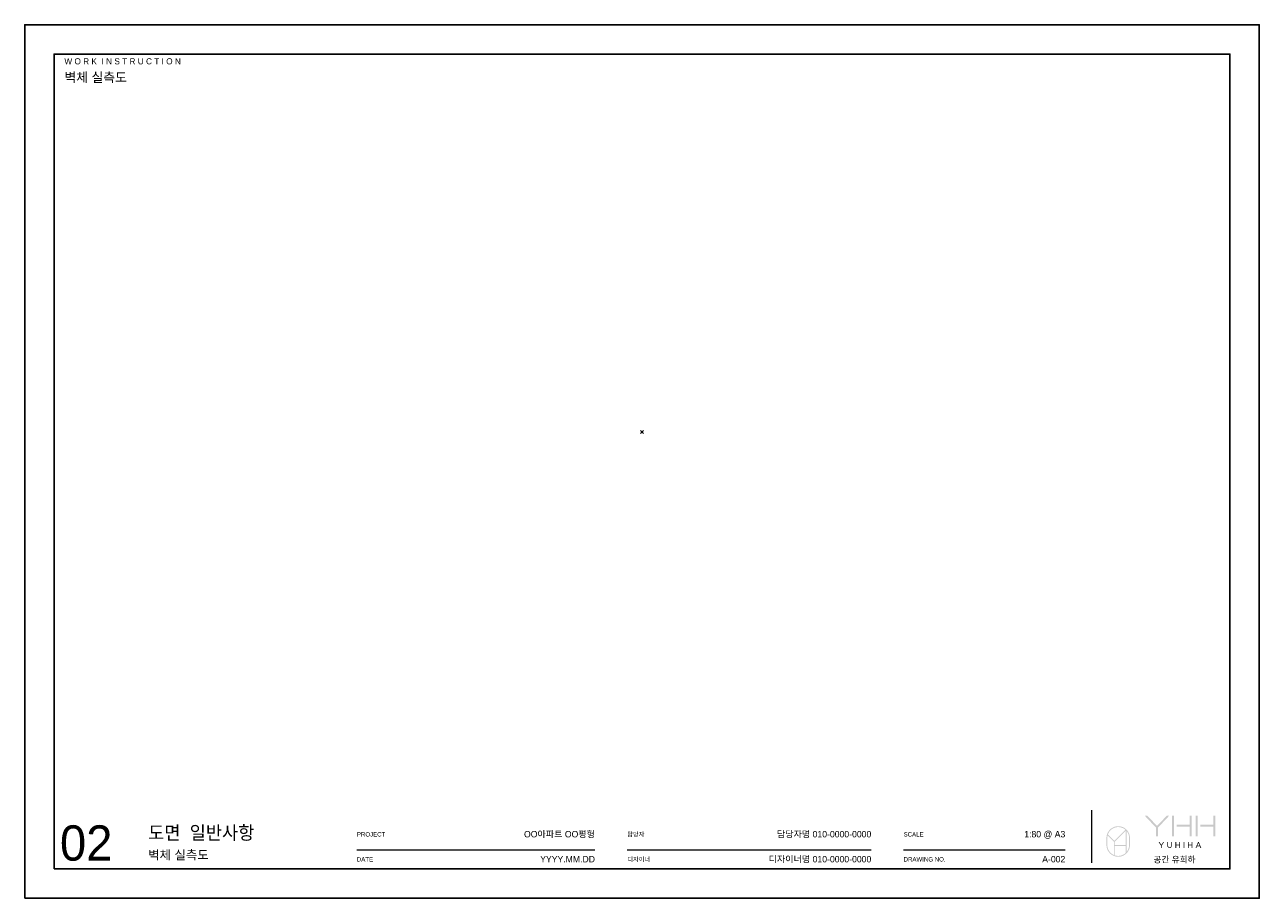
# Model space of a CAD drawing. Header units: millimetres. Extents: x 488786 to 747986, y 25193 to 95000.
# Tile 3 of 127: x 526386 to 559986, y 25193 to 48953. Entities that reach past the tile are written whole.
import ezdxf
from ezdxf.enums import TextEntityAlignment as Align

# ---------------------------------------------------------------- set-up
doc = ezdxf.new("R2010")
doc.units = ezdxf.units.MM
doc.layers.get('Defpoints').update_dxf_attribs({"color": 142})
doc.layers.add('12. TXT1', color=132, linetype='Continuous')
doc.layers.add('20. FOR', color=7, linetype='Continuous')
doc.styles.add('YUHIHA_TEXT', font='Pretendard-Regular.ttf')
doc.styles.add('YUHIHA_TEXT_BOLD', font='txt')

# ---------------------------------------------------------------- blocks, each defined once
blk = doc.blocks.new('YUHIHA_Sheet_Logo_Symbol')
h = blk.add_hatch(color=7)
h.paths.add_polyline_path([(7.7, 4), (7.69, 3.89), (7.69, 3.78), (7.68, 3.67), (7.67, 3.56), (7.65, 3.45), (7.64, 3.34), (7.62, 3.23), (7.59, 3.13), (7.56, 3.02), (7.53, 2.92), (7.5, 2.82), (7.47, 2.72), (7.43, 2.62), (7.39, 2.52), (7.34, 2.42), (7.29, 2.33), (7.25, 2.23), (7.19, 2.14), (7.14, 2.05), (7.08, 1.96), (7.02, 1.88), (6.96, 1.79), (6.9, 1.71), (6.83, 1.63), (6.83, 8.76), (6.9, 8.68), (6.96, 8.59), (7.02, 8.51), (7.08, 8.42), (7.14, 8.33), (7.19, 8.24), (7.25, 8.15), (7.29, 8.06), (7.34, 7.96), (7.39, 7.87), (7.43, 7.77), (7.47, 7.67), (7.5, 7.57), (7.53, 7.47), (7.56, 7.36), (7.59, 7.26), (7.62, 7.15), (7.64, 7.05), (7.65, 6.94), (7.67, 6.83), (7.68, 6.72), (7.69, 6.61), (7.69, 6.5), (7.7, 6.39), (7.7, 4)], flags=0)
h.paths.add_polyline_path([(2.82, 0.5), (2.82, 3.66), (6.53, 3.66), (6.53, 1.31), (6.44, 1.23), (6.36, 1.16), (6.27, 1.08), (6.18, 1.02), (6.08, 0.95), (5.99, 0.89), (5.89, 0.83), (5.79, 0.77), (5.69, 0.72), (5.59, 0.67), (5.49, 0.62), (5.38, 0.57), (5.27, 0.53), (5.16, 0.49), (5.05, 0.46), (4.94, 0.43), (4.83, 0.4), (4.71, 0.37), (4.6, 0.35), (4.48, 0.34), (4.36, 0.32), (4.24, 0.31), (4.12, 0.31), (4, 0.3), (3.95, 0.3), (3.9, 0.31), (3.85, 0.31), (3.8, 0.31), (3.74, 0.31), (3.69, 0.32), (3.64, 0.32), (3.59, 0.33), (3.54, 0.33), (3.49, 0.34), (3.45, 0.35), (3.4, 0.35), (3.35, 0.36), (3.3, 0.37), (3.25, 0.38), (3.2, 0.39), (3.15, 0.4), (3.11, 0.41), (3.06, 0.43), (3.01, 0.44), (2.96, 0.45), (2.92, 0.47), (2.87, 0.48), (2.82, 0.5)], flags=0)
h.paths.add_polyline_path([(0.3, 4), (0.3, 6.39), (0.3, 6.42), (0.3, 6.46), (0.31, 6.5), (0.31, 6.53), (0.31, 6.57), (0.31, 6.61), (0.31, 6.64), (0.32, 6.68), (0.32, 6.72), (0.32, 6.75), (0.33, 6.79), (0.33, 6.83), (0.34, 6.86), (0.34, 6.9), (0.35, 6.93), (0.35, 6.97), (0.36, 7.01), (0.36, 7.04), (0.37, 7.08), (0.38, 7.11), (0.38, 7.15), (0.39, 7.18), (0.4, 7.22), (0.41, 7.25), (2.52, 5.14), (2.52, 0.61), (2.36, 0.69), (2.2, 0.77), (2.05, 0.86), (1.9, 0.96), (1.76, 1.06), (1.62, 1.17), (1.49, 1.29), (1.37, 1.41), (1.25, 1.54), (1.13, 1.67), (1.02, 1.81), (0.92, 1.96), (0.83, 2.1), (0.74, 2.26), (0.66, 2.42), (0.59, 2.58), (0.52, 2.74), (0.47, 2.91), (0.42, 3.09), (0.38, 3.26), (0.35, 3.44), (0.32, 3.63), (0.31, 3.81), (0.3, 4)], flags=0)
h.paths.add_polyline_path([(4, 10.08), (4.12, 10.08), (4.23, 10.07), (4.34, 10.07), (4.46, 10.05), (4.57, 10.04), (4.68, 10.02), (4.79, 10), (4.9, 9.97), (5, 9.94), (5.11, 9.91), (5.21, 9.88), (5.32, 9.84), (5.42, 9.8), (5.52, 9.75), (5.62, 9.71), (5.71, 9.66), (5.81, 9.61), (5.9, 9.55), (5.99, 9.5), (6.08, 9.44), (6.17, 9.37), (6.26, 9.31), (6.34, 9.24), (6.42, 9.17), (2.67, 5.42), (0.51, 7.59), (0.57, 7.76), (0.65, 7.94), (0.73, 8.11), (0.83, 8.27), (0.93, 8.43), (1.03, 8.59), (1.15, 8.74), (1.27, 8.88), (1.4, 9.01), (1.54, 9.14), (1.68, 9.26), (1.83, 9.38), (1.99, 9.48), (2.15, 9.58), (2.31, 9.67), (2.49, 9.76), (2.66, 9.83), (2.84, 9.89), (3.03, 9.95), (3.21, 10), (3.41, 10.03), (3.6, 10.06), (3.8, 10.08), (4, 10.08)], flags=0)
h.paths.add_polyline_path([(6.59, 9.02), (6.53, 9.08), (6.53, 9.07), (6.54, 9.07), (6.54, 9.07), (6.54, 9.07), (6.54, 9.06), (6.55, 9.06), (6.55, 9.06), (6.55, 9.06), (6.55, 9.05), (6.56, 9.05), (6.56, 9.05), (6.56, 9.05), (6.56, 9.04), (6.57, 9.04), (6.57, 9.04), (6.57, 9.04), (6.57, 9.04), (6.58, 9.03), (6.58, 9.03), (6.58, 9.03), (6.58, 9.03), (6.58, 9.02), (6.59, 9.02), (6.59, 9.02), (6.59, 9.02)], flags=0)
h.paths.add_polyline_path([(2.82, 5.14), (6.53, 8.84), (6.53, 3.97), (2.82, 3.97), (2.82, 5.14)], flags=0)
h.paths.add_polyline_path([(4, 10.39), (3.73, 10.38), (3.46, 10.35), (3.19, 10.3), (2.94, 10.24), (2.69, 10.16), (2.44, 10.07), (2.21, 9.96), (1.98, 9.84), (1.76, 9.7), (1.56, 9.55), (1.36, 9.39), (1.17, 9.21), (1, 9.03), (0.83, 8.83), (0.68, 8.62), (0.55, 8.4), (0.42, 8.18), (0.31, 7.94), (0.22, 7.7), (0.14, 7.45), (0.08, 7.19), (0.04, 6.93), (0.01, 6.66), (0, 6.39), (0, 4), (0.01, 3.73), (0.04, 3.46), (0.08, 3.2), (0.14, 2.94), (0.22, 2.69), (0.31, 2.44), (0.42, 2.21), (0.55, 1.98), (0.68, 1.77), (0.83, 1.56), (1, 1.36), (1.17, 1.17), (1.36, 1), (1.56, 0.83), (1.76, 0.68), (1.98, 0.55), (2.21, 0.42), (2.44, 0.31), (2.69, 0.22), (2.94, 0.14), (3.19, 0.08), (3.46, 0.04), (3.73, 0.01), (4, 0), (4.27, 0.01), (4.54, 0.04), (4.8, 0.08), (5.06, 0.14), (5.31, 0.22), (5.56, 0.31), (5.79, 0.42), (6.02, 0.55), (6.23, 0.68), (6.44, 0.83), (6.64, 1), (6.83, 1.17), (7, 1.36), (7.17, 1.56), (7.32, 1.77), (7.45, 1.98), (7.58, 2.21), (7.69, 2.44), (7.78, 2.69), (7.86, 2.94), (7.92, 3.2), (7.96, 3.46), (7.99, 3.73), (8, 4), (8, 6.39), (7.99, 6.66), (7.96, 6.93), (7.92, 7.19), (7.86, 7.45), (7.78, 7.7), (7.69, 7.94), (7.58, 8.18), (7.45, 8.4), (7.32, 8.62), (7.17, 8.83), (7, 9.03), (6.83, 9.21), (6.64, 9.39), (6.44, 9.55), (6.23, 9.7), (6.02, 9.84), (5.79, 9.96), (5.56, 10.07), (5.31, 10.16), (5.06, 10.24), (4.8, 10.3), (4.54, 10.35), (4.27, 10.38), (4, 10.39)], flags=0)
blk = doc.blocks.new('YUHIHA_Sheet_Logo_Wordmark')
for points in [[(3.86, 3.98), (3.86, 6.89), (0, 10.99), (0.89, 10.99), (4.21, 7.47), (7.55, 10.99), (8.38, 10.99), (4.52, 6.89), (4.52, 3.98), (3.86, 3.98)], [(5.78, 0.79), (5.78, 0.02), (5.55, 0.02), (5.55, 0.79), (4.76, 1.99), (5.04, 1.99), (5.66, 1.04), (6.29, 1.99), (6.57, 1.99), (5.78, 0.79)], [(9.14, 0.39), (9.13, 0.38), (9.12, 0.37), (9.11, 0.35), (9.1, 0.34), (9.09, 0.32), (9.08, 0.31), (9.07, 0.3), (9.06, 0.28), (9.05, 0.27), (9.03, 0.26), (9.02, 0.24), (9.01, 0.23), (9, 0.22), (8.99, 0.21), (8.97, 0.2), (8.96, 0.19), (8.95, 0.18), (8.94, 0.16), (8.92, 0.15), (8.91, 0.14), (8.89, 0.13), (8.88, 0.13), (8.87, 0.12), (8.85, 0.11), (8.84, 0.1), (8.82, 0.09), (8.81, 0.08), (8.79, 0.07), (8.78, 0.07), (8.76, 0.06), (8.74, 0.05), (8.73, 0.05), (8.71, 0.04), (8.7, 0.04), (8.68, 0.03), (8.67, 0.03), (8.65, 0.02), (8.64, 0.02), (8.62, 0.02), (8.61, 0.01), (8.59, 0.01), (8.57, 0.01), (8.56, 0), (8.54, 0), (8.53, 0), (8.51, 0), (8.49, 0), (8.48, 0), (8.46, 0), (8.44, 0), (8.42, 0), (8.41, 0), (8.39, 0), (8.37, 0.01), (8.36, 0.01), (8.34, 0.01), (8.32, 0.01), (8.31, 0.02), (8.29, 0.02), (8.27, 0.03), (8.26, 0.03), (8.24, 0.04), (8.22, 0.04), (8.21, 0.05), (8.19, 0.05), (8.18, 0.06), (8.16, 0.07), (8.15, 0.07), (8.13, 0.08), (8.12, 0.09), (8.1, 0.1), (8.09, 0.11), (8.07, 0.11), (8.06, 0.12), (8.05, 0.13), (8.03, 0.14), (8.02, 0.15), (8, 0.16), (7.99, 0.17), (7.98, 0.18), (7.97, 0.2), (7.95, 0.21), (7.94, 0.22), (7.93, 0.23), (7.92, 0.24), (7.91, 0.25), (7.9, 0.27), (7.89, 0.28), (7.88, 0.29), (7.87, 0.31), (7.86, 0.32), (7.85, 0.33), (7.84, 0.35), (7.83, 0.36), (7.82, 0.38), (7.81, 0.39), (7.8, 0.41), (7.79, 0.42), (7.79, 0.44), (7.78, 0.45), (7.77, 0.47), (7.77, 0.48), (7.76, 0.5), (7.75, 0.52), (7.75, 0.53), (7.74, 0.55), (7.74, 0.57), (7.73, 0.58), (7.73, 0.6), (7.73, 0.62), (7.72, 0.63), (7.72, 0.65), (7.72, 0.67), (7.72, 0.69), (7.71, 0.7), (7.71, 0.72), (7.71, 0.74), (7.71, 0.76), (7.71, 0.77), (7.71, 0.79), (7.71, 1.99), (7.95, 1.99), (7.95, 0.79), (7.95, 0.78), (7.95, 0.77), (7.95, 0.76), (7.95, 0.74), (7.95, 0.73), (7.95, 0.72), (7.96, 0.7), (7.96, 0.69), (7.96, 0.68), (7.96, 0.67), (7.96, 0.66), (7.97, 0.64), (7.97, 0.63), (7.97, 0.62), (7.98, 0.61), (7.98, 0.6), (7.98, 0.59), (7.99, 0.57), (7.99, 0.56), (8, 0.55), (8, 0.54), (8.01, 0.53), (8.01, 0.52), (8.02, 0.51), (8.02, 0.5), (8.03, 0.49), (8.04, 0.48), (8.04, 0.47), (8.05, 0.46), (8.06, 0.45), (8.06, 0.44), (8.07, 0.43), (8.08, 0.42), (8.09, 0.41), (8.09, 0.41), (8.1, 0.4), (8.11, 0.39), (8.12, 0.38), (8.13, 0.37), (8.13, 0.37), (8.14, 0.36), (8.15, 0.35), (8.16, 0.35), (8.17, 0.34), (8.18, 0.33), (8.19, 0.33), (8.2, 0.32), (8.21, 0.31), (8.22, 0.31), (8.23, 0.3), (8.24, 0.3), (8.25, 0.29), (8.26, 0.29), (8.27, 0.28), (8.28, 0.28), (8.29, 0.27), (8.3, 0.27), (8.31, 0.27), (8.32, 0.26), (8.34, 0.26), (8.35, 0.26), (8.36, 0.26), (8.37, 0.25), (8.38, 0.25), (8.39, 0.25), (8.4, 0.25), (8.42, 0.25), (8.43, 0.25), (8.44, 0.24), (8.45, 0.24), (8.46, 0.24), (8.48, 0.24), (8.49, 0.24), (8.5, 0.24), (8.51, 0.24), (8.52, 0.25), (8.53, 0.25), (8.54, 0.25), (8.56, 0.25), (8.57, 0.25), (8.58, 0.25), (8.59, 0.26), (8.6, 0.26), (8.61, 0.26), (8.62, 0.26), (8.63, 0.27), (8.64, 0.27), (8.65, 0.28), (8.66, 0.28), (8.67, 0.28), (8.69, 0.29), (8.7, 0.29), (8.71, 0.3), (8.72, 0.3), (8.73, 0.31), (8.74, 0.31), (8.75, 0.32), (8.76, 0.33), (8.77, 0.33), (8.78, 0.34), (8.79, 0.35), (8.79, 0.35), (8.8, 0.36), (8.81, 0.37), (8.82, 0.38), (8.83, 0.38), (8.84, 0.39), (8.85, 0.4), (8.85, 0.41), (8.86, 0.42), (8.87, 0.43), (8.88, 0.43), (8.88, 0.44), (8.89, 0.45), (8.9, 0.46), (8.91, 0.47), (8.91, 0.48), (8.92, 0.49), (8.93, 0.5), (8.93, 0.51), (8.94, 0.52), (8.94, 0.53), (8.95, 0.54), (8.95, 0.56), (8.96, 0.57), (8.96, 0.58), (8.97, 0.59), (8.97, 0.6), (8.98, 0.61), (8.98, 0.62), (8.98, 0.63), (8.99, 0.65), (8.99, 0.66), (8.99, 0.67), (8.99, 0.68), (9, 0.69), (9, 0.71), (9, 0.72), (9, 0.73), (9, 0.74), (9, 0.76), (9, 0.77), (9, 0.78), (9, 0.79), (9, 1.99), (9.24, 1.99), (9.24, 0.79), (9.24, 0.77), (9.24, 0.76), (9.24, 0.74), (9.24, 0.72), (9.24, 0.7), (9.24, 0.69), (9.24, 0.67), (9.23, 0.65), (9.23, 0.63), (9.23, 0.62), (9.22, 0.6), (9.22, 0.58), (9.21, 0.57), (9.21, 0.55), (9.2, 0.54), (9.2, 0.52), (9.19, 0.5), (9.18, 0.49), (9.18, 0.47), (9.17, 0.46), (9.16, 0.44), (9.15, 0.43), (9.15, 0.41), (9.14, 0.39)], [(12, 0.02), (11.76, 0.02), (11.76, 0.91), (10.72, 0.91), (10.72, 0.02), (10.48, 0.02), (10.48, 1.99), (10.72, 1.99), (10.72, 1.15), (11.76, 1.15), (11.76, 1.99), (12, 1.99), (12, 0.02)], [(13.25, 1.99), (13.48, 1.99), (13.48, 0.02), (13.25, 0.02), (13.25, 1.99)], [(16.25, 0.02), (16.01, 0.02), (16.01, 0.91), (14.97, 0.91), (14.97, 0.02), (14.73, 0.02), (14.73, 1.99), (14.97, 1.99), (14.97, 1.15), (16.01, 1.15), (16.01, 1.99), (16.25, 1.99), (16.25, 0.02)]]:
    blk.add_hatch(color=7).paths.add_polyline_path(points, flags=0)
h = blk.add_hatch(color=7)
h.paths.add_polyline_path([(15.29, 3.91), (15.29, 7.25), (10.89, 7.25), (10.89, 7.86), (15.29, 7.86), (15.29, 10.99), (15.95, 10.99), (15.95, 3.91), (15.29, 3.91)], flags=0)
h.paths.add_polyline_path([(9.31, 10.99), (9.97, 10.99), (9.97, 3.91), (9.31, 3.91), (9.31, 10.99)], flags=0)
h = blk.add_hatch(color=7)
h.paths.add_polyline_path([(23.33, 3.91), (23.33, 7.25), (18.94, 7.25), (18.94, 7.86), (23.33, 7.86), (23.33, 10.99), (24, 10.99), (24, 3.91), (23.33, 3.91)], flags=0)
h.paths.add_polyline_path([(17.36, 10.99), (18.02, 10.99), (18.02, 3.91), (17.36, 3.91), (17.36, 10.99)], flags=0)
h = blk.add_hatch(color=7)
h.paths.add_polyline_path([(18.65, 0.81), (18.29, 1.7), (17.92, 0.81), (18.65, 0.81)], flags=0)
h.paths.add_polyline_path([(19.24, 0.02), (18.98, 0.02), (18.75, 0.57), (17.82, 0.57), (17.59, 0.02), (17.34, 0.02), (18.16, 1.99), (18.42, 1.99), (19.24, 0.02)], flags=0)
blk = doc.blocks.new('YUHIHA_Sheet_A3')
at = {"color": 8, "lineweight": 9}
for p, q in [((363, 12), (363, 30)), ((205, 16.5), (288, 16.5))]:
    blk.add_line(p, q, dxfattribs=at)
at = {"color": 8}
blk.add_lwpolyline([(0, 0), (420, 0), (420, 297), (0, 297)], close=True, dxfattribs=at)
at = {"layer": 'Defpoints'}
for p, q in [((209.5, 158), (210.5, 159)), ((209.5, 159), (210.5, 158))]:
    blk.add_line(p, q, dxfattribs=at)
at = {"layer": 'Defpoints', "color": 7}
blk.add_lwpolyline([(10, 10), (410, 10), (410, 287), (10, 287)], close=True, dxfattribs=at)
for name, p in [('YUHIHA_Sheet_Logo_Wordmark', (381, 17.12)), ('YUHIHA_Sheet_Logo_Symbol', (368, 14.12))]:
    blk.add_blockref(name, p)
at = {"layer": '12. TXT1', "style": 'YUHIHA_TEXT'}
for s, height, p in [('담당자', 1.5, (205, 21)), ('디자이너', 1.5, (205, 12.5)), ('공간 유희하', 2.1, (384, 12.12))]:
    blk.add_text(s, height=height, dxfattribs=at).set_placement(p)
at = {"layer": '12. TXT1', "style": 'YUHIHA_TEXT', "flags": 1}
blk.add_attdef('DRAWING_LABEL', text='', height=2.3, dxfattribs=at).set_placement((288, 25.7), align=Align.RIGHT)
at = {"layer": '12. TXT1', "style": 'YUHIHA_TEXT'}
for tag, p, height in [('SHEET', (12, 12.8), 12), ('DRAWING', (42, 13.2), 3.1)]:
    blk.add_attdef(tag, p, '', height=height, dxfattribs=at)
blk.add_attdef('DRAWING_NO', text='', height=2.2, dxfattribs=at).set_placement((354, 12.2), align=Align.RIGHT)
blk = doc.blocks.new('YUHIHA_Sheet_ProjectInfo')
at = {"color": 8, "lineweight": 9}
for p, q in [((113, 16.5), (194, 16.5)), ((299, 16.5), (354, 16.5))]:
    blk.add_line(p, q, dxfattribs=at)
at = {"layer": '12. TXT1', "style": 'YUHIHA_TEXT'}
for s, p in [('PROJECT', (113, 21)), ('SCALE', (299, 21)), ('DATE', (113, 12.5)), ('DRAWING NO.', (299, 12.5))]:
    blk.add_text(s, height=1.5, dxfattribs=at).set_placement(p)
for s, p in [('OO아파트 OO평형', (194, 20.7)), ('담당자명 010-0000-0000', (288, 20.7)), ('1:80 @ A3', (354, 20.7)), ('YYYY.MM.DD', (194, 12.2)), ('디자이너명 010-0000-0000', (288, 12.2))]:
    blk.add_text(s, height=2.2, dxfattribs=at).set_placement(p, align=Align.RIGHT)
blk = doc.blocks.new('YUHIHA_Sheet_Title_GeneralNotes')
at = {"layer": '12. TXT1', "style": 'YUHIHA_TEXT_BOLD'}
blk.add_text('도면 일반사항', height=4.6, dxfattribs=at).set_placement((42, 20))
blk = doc.blocks.new('YUHIHA_Sheet_Header_02WallSurveyPlan')
at = {"layer": '12. TXT1', "style": 'YUHIHA_TEXT'}
blk.add_text('벽체 실측도', height=3.2, dxfattribs=at).set_placement((13.5, 277.5))
at = {"layer": '20. FOR', "style": 'YUHIHA_TEXT'}
blk.add_text('W O R K  I N S T R U C T I O N', height=2.1, dxfattribs=at).set_placement((13.5, 283.5))
blk = doc.blocks.new('YUHIHA_Sheet_02WallSurveyPlan_Standard')
at = {"xscale": 80, "yscale": 80, "zscale": 80}
blk.add_blockref('YUHIHA_Sheet_Header_02WallSurveyPlan', (37839, 62237), dxfattribs=at)
at = {"layer": '20. FOR', "xscale": 80, "yscale": 80, "zscale": 80}
blk.add_blockref('YUHIHA_Sheet_A3', (37839, 62237), dxfattribs=at).add_auto_attribs({'SHEET': '02', 'DRAWING': '벽체 실측도', 'DRAWING_NO': 'A-002'})
for name in ['YUHIHA_Sheet_Title_GeneralNotes', 'YUHIHA_Sheet_ProjectInfo']:
    blk.add_blockref(name, (37839, 62237), dxfattribs=at)

msp = doc.modelspace()

# ---------------------------------------------------------------- block references
msp.add_blockref('YUHIHA_Sheet_02WallSurveyPlan_Standard', (488546.9, -37044))

doc.saveas('drawing.dxf')
